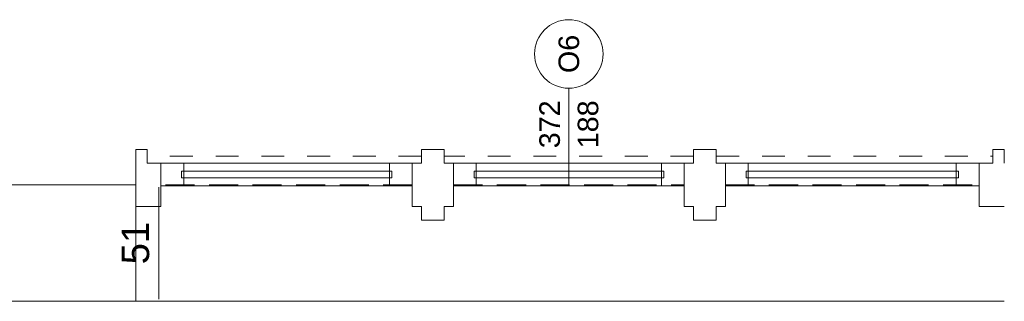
# Model space of a CAD drawing. Header units: millimetres. Extents: x -2274 to 12297, y -16157 to 26321.
# Tile 99 of 256: x -1641 to -1210, y -2750 to -2627. Entities that reach past the tile are written whole.
import ezdxf
from ezdxf.enums import TextEntityAlignment as Align

# ---------------------------------------------------------------- set-up
doc = ezdxf.new("R2010")
doc.units = ezdxf.units.MM
doc.linetypes.add('4002', pattern=[2, 1, -1])
doc.linetypes.add('DASHED', pattern=[19.05, 12.7, -6.35])
doc.layers.add('-LI-WIDOK', color=2, linetype='Continuous')
doc.layers.add('PROJEKTOWANE', color=5, linetype='Continuous')
for name, color, linetype, lineweight in [('-ŚCIANY DZIAŁOWE', 3, 'Continuous', 35), ('-ŚCIANY NOŚNE', 4, 'Continuous', 53), ('CIENKA - KRESKOWANIA', 254, 'Continuous', 0)]:
    doc.layers.add(name, color=color, linetype=linetype, lineweight=lineweight)
doc.layers.add('DO USU', color=7, linetype='Continuous', true_color=0x969696)
doc.styles.add('ARIAL', font='arial.ttf', dxfattribs={"height": 0.5})
doc.styles.get("Standard").update_dxf_attribs({"font": 'arial.ttf'})

msp = doc.modelspace()

# ---------------------------------------------------------------- linework, layer by layer
at = {"layer": '-LI-WIDOK', "color": 253, "lineweight": 13}
for p, q in [((-1579.92, -2749), (-1579.92, -2700)), ((-1210, -2750), (-1590, -2750))]:
    msp.add_line(p, q, dxfattribs=at)
at = {"layer": '-LI-WIDOK', "color": 253, "linetype": 'DASHED', "lineweight": 13}
for p, q in [((-1469, -2699), (-1579, -2699)), ((-1451, -2699), (-1350, -2699)), ((-1332, -2699), (-1221, -2699))]:
    msp.add_line(p, q, dxfattribs=at)
at = {"layer": '-ŚCIANY DZIAŁOWE', "color": 253, "lineweight": 13}
for p, q in [((-1590, -2689.5), (-1590, -2683.5)), ((-1590, -2683.5), (-1585, -2683.5)), ((-1585, -2683.5), (-1585, -2689.5)), ((-1460, -2683.5), (-1465, -2683.5)), ((-1465, -2683.5), (-1465, -2689.5)), ((-1460, -2683.5), (-1455, -2683.5)), ((-1455, -2683.5), (-1455, -2689.5)), ((-1341, -2683.5), (-1346, -2683.5)), ((-1346, -2683.5), (-1346, -2689.5)), ((-1341, -2683.5), (-1336, -2683.5)), ((-1336, -2683.5), (-1336, -2689.5)), ((-1210, -2683.5), (-1215, -2683.5)), ((-1215, -2683.5), (-1215, -2689.5)), ((-1210, -2689.5), (-1210, -2683.5)), ((-1590, -2689.5), (-1590, -2699)), ((-1585, -2689.5), (-1579, -2689.5)), ((-1579, -2689.5), (-1579, -2708.5)), ((-1579, -2708.5), (-1579, -2689.5)), ((-1465, -2689.5), (-1469, -2689.5)), ((-1469, -2689.5), (-1469, -2708.5)), ((-1455, -2689.5), (-1451, -2689.5)), ((-1451, -2689.5), (-1451, -2708.5)), ((-1346, -2689.5), (-1350, -2689.5)), ((-1350, -2689.5), (-1350, -2708.5)), ((-1336, -2689.5), (-1332, -2689.5)), ((-1332, -2689.5), (-1332, -2708.5)), ((-1215, -2689.5), (-1221, -2689.5)), ((-1221, -2689.5), (-1221, -2708.5)), ((-1590, -2699), (-1590, -2737)), ((-1579, -2708.5), (-1590, -2708.5)), ((-1469, -2708.5), (-1465, -2708.5)), ((-1465, -2714.5), (-1465, -2708.5)), ((-1455, -2708.5), (-1451, -2708.5)), ((-1455, -2714.5), (-1455, -2708.5)), ((-1350, -2708.5), (-1346, -2708.5)), ((-1346, -2714.5), (-1346, -2708.5)), ((-1336, -2708.5), (-1332, -2708.5)), ((-1336, -2714.5), (-1336, -2708.5)), ((-1221, -2708.5), (-1210, -2708.5)), ((-1460, -2714.5), (-1465, -2714.5)), ((-1460, -2714.5), (-1455, -2714.5)), ((-1341, -2714.5), (-1346, -2714.5)), ((-1341, -2714.5), (-1336, -2714.5))]:
    msp.add_line(p, q, dxfattribs=at)
at = {"layer": '-ŚCIANY NOŚNE', "color": 253, "lineweight": 13}
for p, q in [((-1700, -2699), (-1590, -2699)), ((-1590, -2699), (-1590, -2750)), ((-1590, -2737), (-1590, -2699)), ((-1662, -2750), (-1590, -2750))]:
    msp.add_line(p, q, dxfattribs=at)
at = {"layer": 'CIENKA - KRESKOWANIA', "color": 253, "linetype": 'DASHED', "lineweight": 13, "ltscale": 0.5}
for p, q in [((-1579, -2689.5), (-1465, -2689.5)), ((-1455, -2689.5), (-1346, -2689.5)), ((-1336, -2689.5), (-1215, -2689.5))]:
    msp.add_line(p, q, dxfattribs=at)
at = {"layer": 'DO USU', "color": 253, "linetype": '4002', "lineweight": 13, "ltscale": 10}
for p, q in [((-1465, -2686.5), (-1585, -2686.5)), ((-1346, -2686.5), (-1455, -2686.5)), ((-1336, -2686.5), (-1215, -2686.5))]:
    msp.add_line(p, q, dxfattribs=at)
at = {"layer": 'PROJEKTOWANE', "color": 253, "lineweight": 13}
for p, q in [((-1400.52, -2656.68), (-1400.5, -2699.5)), ((-1579, -2699.5), (-1579, -2689.5)), ((-1579, -2689.5), (-1469, -2689.5)), ((-1569, -2689.5), (-1579, -2689.5)), ((-1579, -2689.5), (-1579, -2699.5)), ((-1569, -2699.5), (-1569, -2689.5)), ((-1469, -2689.5), (-1479, -2689.5)), ((-1479, -2689.5), (-1479, -2699.5)), ((-1469, -2689.5), (-1469, -2699.5)), ((-1469, -2699.5), (-1469, -2689.5)), ((-1451, -2689.5), (-1350, -2689.5)), ((-1451, -2699.5), (-1451, -2689.5)), ((-1441, -2689.5), (-1451, -2689.5)), ((-1451, -2689.5), (-1451, -2699.5)), ((-1441, -2699.5), (-1441, -2689.5)), ((-1350, -2689.5), (-1360, -2689.5)), ((-1360, -2689.5), (-1360, -2699.5)), ((-1350, -2689.5), (-1350, -2699.5)), ((-1350, -2699.5), (-1350, -2689.5)), ((-1332, -2689.5), (-1221, -2689.5)), ((-1332, -2699.5), (-1332, -2689.5)), ((-1322, -2689.5), (-1332, -2689.5)), ((-1332, -2689.5), (-1332, -2699.5)), ((-1322, -2699.5), (-1322, -2689.5)), ((-1221, -2689.5), (-1231, -2689.5)), ((-1231, -2689.5), (-1231, -2699.5)), ((-1221, -2689.5), (-1221, -2699.5)), ((-1221, -2699.5), (-1221, -2689.5)), ((-1570, -2693), (-1570, -2696)), ((-1478, -2693), (-1570, -2693)), ((-1570, -2696), (-1478, -2696)), ((-1478, -2696), (-1478, -2693)), ((-1442, -2693), (-1442, -2696)), ((-1359, -2693), (-1442, -2693)), ((-1442, -2696), (-1359, -2696)), ((-1359, -2696), (-1359, -2693)), ((-1323, -2693), (-1323, -2696)), ((-1230, -2693), (-1323, -2693)), ((-1323, -2696), (-1230, -2696)), ((-1230, -2696), (-1230, -2693)), ((-1469, -2699.5), (-1579, -2699.5)), ((-1579, -2699.5), (-1569, -2699.5)), ((-1479, -2699.5), (-1469, -2699.5)), ((-1350, -2699.5), (-1451, -2699.5)), ((-1451, -2699.5), (-1441, -2699.5)), ((-1360, -2699.5), (-1350, -2699.5)), ((-1221, -2699.5), (-1332, -2699.5)), ((-1332, -2699.5), (-1322, -2699.5)), ((-1231, -2699.5), (-1221, -2699.5))]:
    msp.add_line(p, q, dxfattribs=at)
msp.add_circle((-1400.52, -2641.68), 15, dxfattribs=at)

# ---------------------------------------------------------------- texts
at = {"layer": '-LI-WIDOK', "color": 253, "lineweight": 13, "insert": (-1590.04, -2724.5), "char_height": 12, "attachment_point": 5, "rotation": 90}
msp.add_mtext('\\A1;51', dxfattribs=at)
at = {"layer": 'PROJEKTOWANE', "color": 253, "lineweight": 13, "style": 'ARIAL'}
for s, p in [('O6', (-1400.52, -2641.68)), ('372', (-1408.92, -2672.51)), ('188', (-1392.14, -2672.51))]:
    msp.add_text(s, height=9, rotation=90, dxfattribs=at).set_placement(p, align=Align.MIDDLE_CENTER)

doc.saveas('drawing.dxf')
